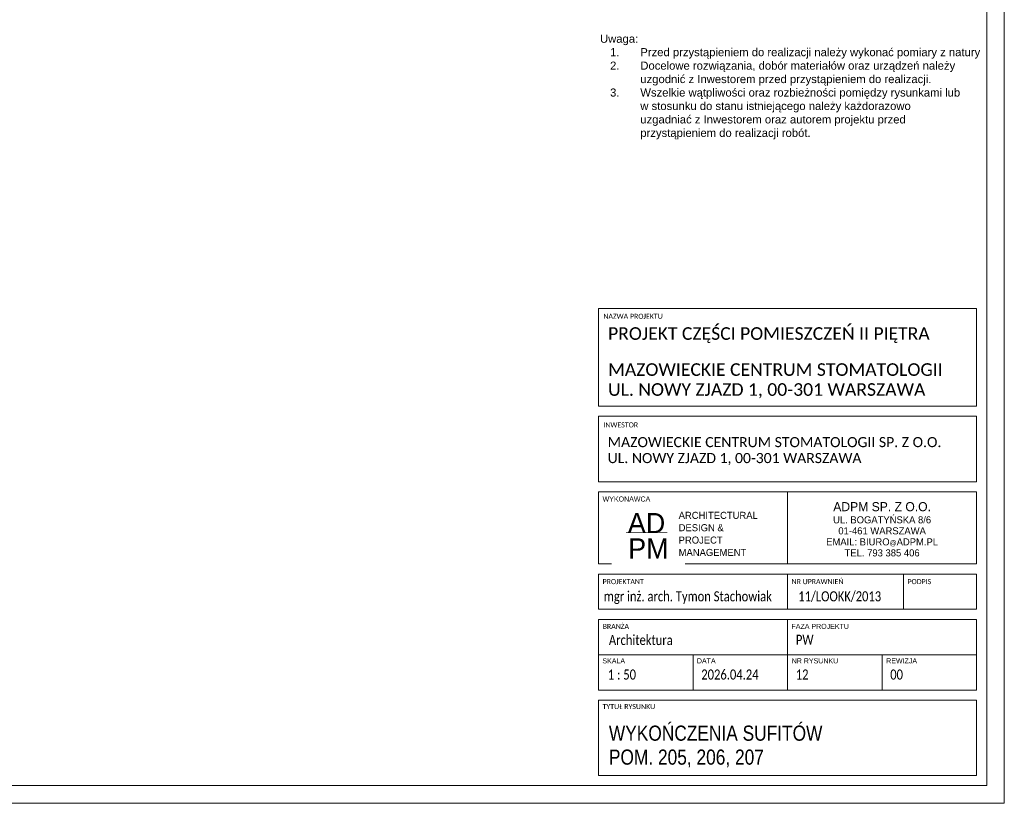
# Model space of a CAD drawing. Header units: centimetres. Extents: x 695802 to 711011, y 25963 to 44188.
# Tile 149 of 157: x 705176 to 706153, y 36277 to 37054. Entities that reach past the tile are written whole.
import ezdxf

# ---------------------------------------------------------------- set-up
doc = ezdxf.new("R2010")
doc.units = ezdxf.units.CM
doc.layers.get('0').update_dxf_attribs({"lineweight": 9})
doc.layers.add('Obrys powierzchni', color=50, linetype='Continuous', lineweight=9, plot=False)
doc.layers.add('S3_opisy', color=171, linetype='Continuous', lineweight=5)
doc.layers.add('S3_ramka', color=7, linetype='Continuous', lineweight=5)
doc.styles.add('Arial Narrow_4', font='ARIALN.TTF', dxfattribs={"height": 0.2})
doc.styles.add('Arial Narrow_5', font='ARIALN.TTF', dxfattribs={"height": 0.3})
doc.styles.add('Arial Narrow_7', font='ARIALN.TTF', dxfattribs={"height": 0.25})
doc.styles.add('Arial_4', font='arial.ttf', dxfattribs={"height": 0.1})
doc.styles.add('Arial_5', font='arial.ttf', dxfattribs={"height": 0.15})
doc.styles.get("Standard").update_dxf_attribs({"font": 'romans.shx'})

# ---------------------------------------------------------------- blocks, each defined once
blk = doc.blocks.new('zw$7FBA')
at = {"lineweight": 0, "ltscale": 1.6}
blk.add_line((-197.5, 291.4), (-197.5, 219.84), dxfattribs=at)
at = {"layer": 'S3_ramka'}
for p, q in [((-385, 376.4), (-385, 473.11)), ((-385, 473.11), (-10, 473.11)), ((-10, 376.4), (-10, 473.11)), ((-385, 376.4), (-10, 376.4)), ((-385, 301.4), (-385, 366.4)), ((-385, 366.4), (-10, 366.4)), ((-10, 301.4), (-10, 366.4)), ((-385, 301.4), (-10, 301.4)), ((-385, 291.4), (-10, 291.4)), ((-385, 219.84), (-385, 291.4)), ((-10, 219.84), (-10, 291.4)), ((-385, 219.84), (-10, 219.84)), ((-385, 174.84), (-385, 209.84)), ((-385, 209.84), (-10, 209.84)), ((-197.5, 174.84), (-197.5, 209.84)), ((-82.5, 174.84), (-82.5, 209.84)), ((-10, 174.84), (-10, 209.84)), ((-10, 174.84), (-385, 174.84)), ((-385, 164.84), (-385, 94.84)), ((-385, 164.84), (-10, 164.84)), ((-197.5, 164.84), (-197.5, 94.84)), ((-10, 164.84), (-10, 94.84)), ((-385, 129.84), (-10, 129.84)), ((-385, 94.84), (-10, 94.84)), ((-385, 84.84), (-385, 10)), ((-385, 84.84), (-10, 84.84)), ((-10, 84.84), (-10, 10)), ((-385, 10), (-10, 10))]:
    blk.add_line(p, q, dxfattribs=at)
for s, insert, char_height, width, attachment_point, line_spacing_factor, style in [('{\\A1;\\fCalibri Light|b0|i0|c238|p34;\\C7;MAZOWIECKIE CENTRUM STOMATOLOGII\\PUL. NOWY ZJAZD 1, 00-301 WARSZAWA}', (-375.67, 418.83), 12.5, 331.75, 1, 0.949189, 'Arial Narrow_7'), ('{\\A1;\\fCalibri Light|b0|i0|c238|p34;\\C7;MAZOWIECKIE CENTRUM STOMATOLOGII SP. Z O.O.\\PUL. NOWY ZJAZD 1, 00-301 WARSZAWA}', (-376.09, 345.65), 10, 380.0786, 1, 0.949189, 'Arial Narrow_4'), ('\\pxqc,t7.937503,15.874997,23.8125,31.750003,39.687497,47.625,55.562504,63.499997,71.4375,79.375003,87.312497,95.25,103.187503,111.124997,119.0625,127.000003,134.937497,142.875,150.812503,158.749997,166.6875,174.625003,182.562497,190.5,198.437503,206.374997,214.3125,222.250004,230.187497,238.125,246.062503,253.999997;{\\fTw Cen MT|b0|i0|c238|p34;\\H1.125x;ADPM SP. Z O.O.\\P\\H0.777778x;UL. BOGATYŃSKA 8/6 \\P01-461 WARSZAWA\\PEMAIL: BIURO\\H0.714286x;@\\H1.4x;ADPM.PL\\PTEL. 793 385 406}', (-103.75, 254.17), 8, 187.5, 5, 0.936439, 'Arial_5'), ('\\pxsm1.05,qc;{\\fTw Cen MT|b0|i0|c238|p34;AD}', (-337.51, 260.36), 20, 52.5066, 5, 0.936439, 'Arial_5'), ('\\pxql;{\\A1;\\fCalibri Light|b0|i0|c238|p34;\\W0.8;\\C7;11/LOOKK/2013}', (-186.96, 192.75), 10, 123.7234, 1, 0.949189, 'Arial Narrow_4')]:
    blk.add_mtext(s, dxfattribs=dict(at, insert=insert, char_height=char_height, width=width, attachment_point=attachment_point, line_spacing_factor=line_spacing_factor, style=style))
at = {"layer": 'S3_ramka', "char_height": 5, "attachment_point": 1, "style": 'Arial_4', "bg_fill": 3, "box_fill_scale": 1.25, "bg_fill_color": 256, "bg_fill_true_color": 13158600, "bg_fill_transparency": 0}
for s, insert, width, line_spacing_factor in [('\\pxt12.7,25.4,38.1,50.8,63.5,76.2,88.9,101.6,114.3,127,139.7,152.4,165.1,177.8,190.5,203.2,215.9,228.6,241.3,254,266.7,279.4,292.1,304.8,317.5,330.2,342.9,355.6,368.3,381,393.7,406.4;{\\fCalibri|b0|i0|c238|p34;NAZWA PROJEKTU}', (-380.35, 467.89), 95.6, 0.936439), ('\\pxt12.7,25.4,38.1,50.8,63.5,76.2,88.9,101.6,114.3,127,139.7,152.4,165.1,177.8,190.5,203.2,215.9,228.6,241.3,254,266.7,279.4,292.1,304.8,317.5,330.2,342.9,355.6,368.3,381,393.7,406.4;{\\fCalibri|b0|i0|c238|p34;INWESTOR }', (-380.35, 360.19), 98.25, 0.936439), ('{\\fCalibri|b0|i0|c238|p34;}WYKONAWCA', (-381.1, 286.73), 98.25, 0.936439), ('\\pxt12.7,25.4,38.1,50.8,63.5,76.2,88.9,101.6,114.3,127,139.7,152.4,165.1,177.8,190.5,203.2,215.9,228.6,241.3,254,266.7,279.4,292.1,304.8,317.5,330.2,342.9,355.6,368.3,381,393.7,406.4;{\\fCalibri|b0|i0|c238|p34;PROJEKTANT}', (-381.1, 204.81), 94.25, 0.936439), ('\\pxt12.7,25.4,38.1,50.8,63.5,76.2,88.9,101.6,114.3,127,139.7,152.4,165.1,177.8,190.5,203.2,215.9,228.6,241.3,254,266.7,279.4,292.1,304.8,317.5,330.2,342.9,355.6,368.3,381,393.7,406.4;{\\fCalibri|b0|i0|c238|p34;NR UPRAWNIEŃ}', (-193.6, 204.81), 94.25, 0.936439), ('\\pxt12.7,25.4,38.1,50.8,63.5,76.2,88.9,101.6,114.3,127,139.7,152.4,165.1,177.8,190.5,203.2,215.9,228.6,241.3,254,266.7,279.4,292.1,304.8,317.5,330.2,342.9,355.6,368.3,381,393.7,406.4;{\\fCalibri|b0|i0|c238|p34;PODPIS}', (-78.6, 204.81), 55.45, 0.936439), ('\\pxt1.25,2.5,3.75,5,6.25,7.5,8.75,10,11.25,12.5,13.75,15,16.25,17.5,18.75,20,21.25,22.5,23.75,25,26.25,27.5,28.75,30,31.25,32.5,33.75,35,36.25,37.5,38.75,40;{\\fCalibri|b0|i0|c238|p34;BRANŻA}', (-381.03, 160.44), 94.25, 0.949189), ('\\pxt1.25,2.5,3.75,5,6.25,7.5,8.75,10,11.25,12.5,13.75,15,16.25,17.5,18.75,20,21.25,22.5,23.75,25,26.25,27.5,28.75,30,31.25,32.5,33.75,35,36.25,37.5,38.75,40;{FAZA PROJEKTU}', (-193.68, 160.44), 94.25, 0.949189), ('\\pxt1.25,2.5,3.75,5,6.25,7.5,8.75,10,11.25,12.5,13.75,15,16.25,17.5,18.75,20,21.25,22.5,23.75,25,26.25,27.5,28.75,30,31.25,32.5,33.75,35,36.25,37.5,38.75,40;{SKALA}', (-381.29, 126.26), 94.25, 0.949189), ('\\pxt1.25,2.5,3.75,5,6.25,7.5,8.75,10,11.25,12.5,13.75,15,16.25,17.5,18.75,20,21.25,22.5,23.75,25,26.25,27.5,28.75,30,31.25,32.5,33.75,35,36.25,37.5,38.75,40;NR RYSUNKU', (-193.47, 126.26), 94.25, 0.949189), ('\\pxt1.25,2.5,3.75,5,6.25,7.5,8.75,10,11.25,12.5,13.75,15,16.25,17.5,18.75,20,21.25,22.5,23.75,25,26.25,27.5,28.75,30,31.25,32.5,33.75,35,36.25,37.5,38.75,40;{\\fCalibri|b0|i0|c238|p34;TYTUŁ RYSUNKU }', (-381.1, 80.91), 94.25, 0.949189)]:
    blk.add_mtext(s, dxfattribs=dict(at, insert=insert, width=width, line_spacing_factor=line_spacing_factor))
at = {"layer": 'S3_ramka', "insert": (-335.68, 235.21), "char_height": 20, "width": 52.5066, "attachment_point": 5, "line_spacing_factor": 0.936439, "style": 'Arial_5', "bg_fill": 2}
blk.add_mtext('{\\fTw Cen MT|b0|i0|c238|p34;PM}', dxfattribs=at)
at = {"lineweight": 0, "ltscale": 1.6, "const_width": 0.7}
blk.add_lwpolyline([(-357.95, 251.09), (-316.73, 251.09)], dxfattribs=at)
at = {"layer": 'S3_ramka'}
for p, q in [((-291.25, 129.84), (-291.25, 94.34)), ((-103.75, 129.84), (-103.75, 94.84))]:
    blk.add_line(p, q, dxfattribs=at)
for s, insert, char_height, width, attachment_point, line_spacing_factor, style in [('\\pxql;{\\fCalibri Light|b0|i0|c238|p34;PROJEKT CZĘŚCI POMIESZCZEŃ II PIĘTRA}', (-375.67, 454.57), 12.5, 352.9, 1, 0.949189, 'Arial Narrow_7'), ('\\pxsm1.05,ql;{\\fTw Cen MT|b0|i0|c238|p34;ARCHITECTURAL\\PDESIGN &\\PPROJECT\\PMANAGEMENT}', (-233.65, 249.6), 7, 143.9651, 5, 0.936439, 'Arial_5'), ('\\pxql;{\\A1;\\fCalibri Light|b0|i0|c238|p34;\\W0.8;\\C7;mgr inż. arch. Tymon Stachowiak}', (-379.86, 192.75), 10, 199.3828, 1, 0.949189, 'Arial Narrow_4'), ('\\pxt6.35,12.7,19.05,25.4,31.75,38.1,44.45,50.8,57.15,63.5,69.85,76.2,82.55,88.9,95.25,101.6,107.95,114.3,120.65,127,133.35,139.7,146.05,152.4,158.75,165.1,171.45,177.8,184.15,190.5,196.85,203.2;{\\fCalibri|b0|i0|c238|p34;\\W0.8;Architektura}', (-374.85, 149.41), 10, 141.9, 1, 0.949189, 'Arial Narrow_4')]:
    blk.add_mtext(s, dxfattribs=dict(at, insert=insert, char_height=char_height, width=width, attachment_point=attachment_point, line_spacing_factor=line_spacing_factor, style=style))
at = {"layer": 'S3_ramka', "char_height": 5, "attachment_point": 1, "line_spacing_factor": 0.949189, "style": 'Arial_4', "bg_fill": 3, "box_fill_scale": 1.25, "bg_fill_color": 256, "bg_fill_true_color": 13158600, "bg_fill_transparency": 0}
for s, insert, width in [('\\pxt1.25,2.5,3.75,5,6.25,7.5,8.75,10,11.25,12.5,13.75,15,16.25,17.5,18.75,20,21.25,22.5,23.75,25,26.25,27.5,28.75,30,31.25,32.5,33.75,35,36.25,37.5,38.75,40;DATA', (-287.54, 126.26), 56.7746), ('\\pxt1.25,2.5,3.75,5,6.25,7.5,8.75,10,11.25,12.5,13.75,15,16.25,17.5,18.75,20,21.25,22.5,23.75,25,26.25,27.5,28.75,30,31.25,32.5,33.75,35,36.25,37.5,38.75,40;REWIZJA', (-99.72, 126.26), 64.4403)]:
    blk.add_mtext(s, dxfattribs=dict(at, insert=insert, width=width))

msp = doc.modelspace()

# ---------------------------------------------------------------- linework, layer by layer
at = {"layer": 'Obrys powierzchni', "ltscale": 1.6}
for points in [[(704052.62, 37762.32), (706152.62, 37762.32), (706152.62, 36277.32), (704052.62, 36277.32)], [(704070.12, 37744.82), (706135.12, 37744.82), (706135.12, 36294.82), (704070.12, 36294.82)]]:
    msp.add_lwpolyline(points, close=True, dxfattribs=at)

# ---------------------------------------------------------------- texts
at = {"layer": 'S3_opisy', "ltscale": 1.6, "insert": (705751.46, 37039.46), "char_height": 10, "width": 361.0233, "attachment_point": 1}
msp.add_mtext('\\pxql;{\\A1;\\fArial|b0|i0|c238|p34;\\H0.8x;Uwaga:\\P\\pi-3,l4,t4;1.^IPrzed przystąpieniem do realizacji należy wykonać pomiary z natury \\P2.^IDocelowe rozwiązania, dobór materiałów oraz urządzeń należy uzgodnić z Inwestorem przed przystąpieniem do realizacji.\\P3.^IWszelkie wątpliwości oraz rozbieżności pomiędzy rysunkami lub w stosunku do stanu istniejącego należy każdorazowo uzgadniać z Inwestorem oraz autorem projektu przed przystąpieniem do realizacji robót.}', dxfattribs=at)
at = {"layer": 'S3_ramka', "insert": (705760.27, 36333.6), "char_height": 15, "width": 343.65, "attachment_point": 4, "line_spacing_factor": 0.949189, "style": 'Arial Narrow_5'}
msp.add_mtext('\\pxt4.23333,8.46667,12.7,16.93333,21.16667,25.4,29.63333,33.86667,38.1,42.33333,46.56667,50.8,55.03333,59.26667,63.5,67.73333,71.96667,76.2,80.43333,84.66667,88.9,93.13333,97.36667,101.6,105.83333,110.06667,114.3,118.53333,122.76667,127,131.23333,135.46667;{\\fArial Narrow|b0|i0|c1|p34;WYKOŃCZENIA SUFITÓW}\\PPOM. {\\fArial Narrow|b0|i0|c1|p34;205, 206, 207}', dxfattribs=at)

# ---------------------------------------------------------------- next in the draw order: texts
at = {"layer": 'S3_ramka', "char_height": 10, "line_spacing_factor": 0.949189, "style": 'Arial Narrow_4', "bg_fill": 2}
for s, insert, width, attachment_point in [('\\pxt6.35,12.7,19.05,25.4,31.75,38.1,44.45,50.8,57.15,63.5,69.85,76.2,82.55,88.9,95.25,101.6,107.95,114.3,120.65,127,133.35,139.7,146.05,152.4,158.75,165.1,171.45,177.8,184.15,190.5,196.85,203.2;{\\fCalibri|b0|i0|c238|p34;\\W0.8;PW}', (705945.79, 36444.46), 141.9, 1), ('\\pxql,t6.35,12.7,19.05,25.4,31.75,38.1,44.45,50.8,57.15,63.5,69.85,76.2,82.55,88.9,95.25,101.6,107.95,114.3,120.65,127,133.35,139.7,146.05,152.4,158.75,165.1,171.45,177.8,184.15,190.5,196.85,203.2;{\\fCalibri|b0|i0|c238|p34;\\W0.8; 1 : 50}', (705801.77, 36410.01), 90.65, 2)]:
    msp.add_mtext(s, dxfattribs=dict(at, insert=insert, width=width, attachment_point=attachment_point))

# ---------------------------------------------------------------- next in the draw order: texts
at = {"layer": 'S3_ramka', "insert": (705897.26, 36410.01), "char_height": 10, "width": 90.65, "attachment_point": 2, "line_spacing_factor": 0.949189, "style": 'Arial Narrow_4'}
msp.add_mtext('\\pxql,t6.35,12.7,19.05,25.4,31.75,38.1,44.45,50.8,57.15,63.5,69.85,76.2,82.55,88.9,95.25,101.6,107.95,114.3,120.65,127,133.35,139.7,146.05,152.4,158.75,165.1,171.45,177.8,184.15,190.5,196.85,203.2;{\\fCalibri|b0|i0|c238|p34;\\W0.8;2026.04.24}', dxfattribs=at)

# ---------------------------------------------------------------- next in the draw order: block references
at = {"ltscale": 1.6}
msp.add_blockref('zw$7FBA', (706135.12, 36294.82), dxfattribs=at)

# ---------------------------------------------------------------- next in the draw order: texts
at = {"layer": 'S3_ramka', "char_height": 10, "width": 90.65, "attachment_point": 2, "line_spacing_factor": 0.949189, "style": 'Arial Narrow_4'}
for s, insert in [('\\pxql,t6.35,12.7,19.05,25.4,31.75,38.1,44.45,50.8,57.15,63.5,69.85,76.2,82.55,88.9,95.25,101.6,107.95,114.3,120.65,127,133.35,139.7,146.05,152.4,158.75,165.1,171.45,177.8,184.15,190.5,196.85,203.2;{\\fCalibri|b0|i0|c238|p34;\\W0.8;12}', (705991.01, 36410.01)), ('\\pxql,t6.35,12.7,19.05,25.4,31.75,38.1,44.45,50.8,57.15,63.5,69.85,76.2,82.55,88.9,95.25,101.6,107.95,114.3,120.65,127,133.35,139.7,146.05,152.4,158.75,165.1,171.45,177.8,184.15,190.5,196.85,203.2;{\\fCalibri|b0|i0|c238|p34;\\W0.8;00}', (706084.76, 36410.01))]:
    msp.add_mtext(s, dxfattribs=dict(at, insert=insert))

doc.saveas('drawing.dxf')
